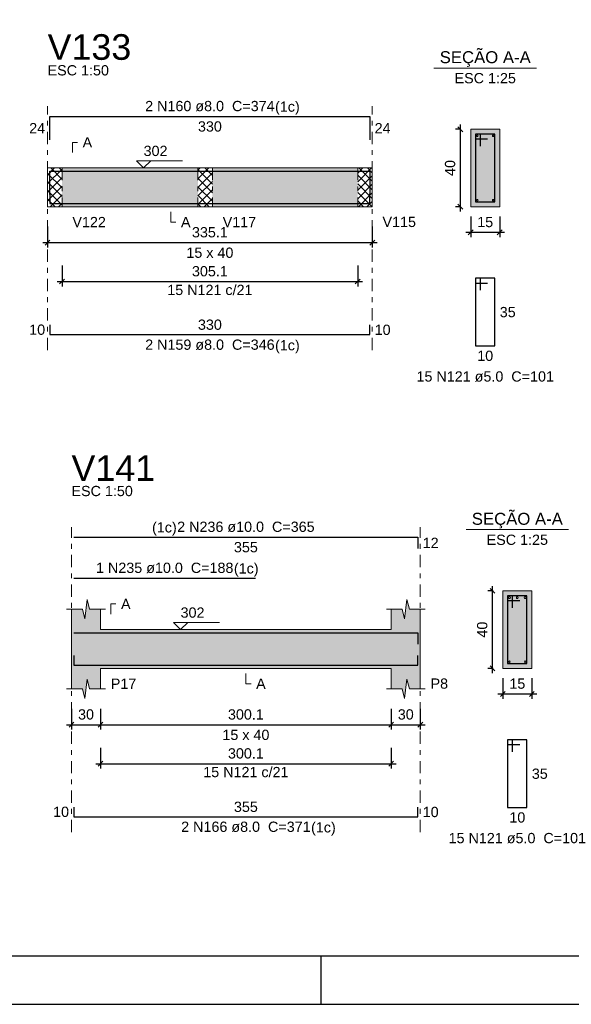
# Model space of a CAD drawing. Header units: millimetres. Extents: x 0 to 119, y 0 to 84.
# Tile 2 of 34: x 15 to 26, y 0 to 20. Entities that reach past the tile are written whole.
import ezdxf

# ---------------------------------------------------------------- set-up
doc = ezdxf.new("R2010")
doc.units = ezdxf.units.MM
doc.header["$MEASUREMENT"] = 0
doc.linetypes.add('DASHDOT', pattern=[2.54, 1.27, -0.635, 0, -0.635])
doc.linetypes.add('NULL', pattern=[0])
doc.layers.get('0').update_dxf_attribs({"lineweight": 18})
for name, color, linetype, lineweight in [('Descrição da armadura', 7, 'Continuous', 0), ('DT-Barras na forma', 2, 'Continuous', 30), ('DT-Barras no corte', 5, 'Continuous', 5), ('DT-Barras rebatidas', 2, 'Continuous', 30), ('DT-Cotas', 9, 'Continuous', 5), ('DT-Forma', 5, 'Continuous', 5), ('DT-Hachura forma vigas', 254, 'Continuous', 5), ('DT-Hachura intersecção vigas', 9, 'Continuous', 5), ('DT-Hachura seção vigas', 254, 'Continuous', 5), ('DT-Pontilhado', 9, 'DASHDOT', 5), ('DT-Textos', 7, 'Continuous', 5), ('DT-Título', 3, 'Continuous', 20), ('Textos armaduras', 7, 'Continuous', 0)]:
    doc.layers.add(name, color=color, linetype=linetype, lineweight=lineweight)
doc.layers.add('SEDUC_MARF', color=1, linetype='Continuous')
doc.layers.add('SEDUC_MARGG', color=7, linetype='Continuous')
doc.styles.add('Arial', font='txt')
doc.dimstyles.new('UM_25.000000', dxfattribs={"dimtxt": 0.18, "dimasz": 0.1, "dimexe": 0.1, "dimexo": 0.2, "dimgap": 0, "dimtad": 1, "dimtih": 1, "dimtoh": 1, "dimdec": 1, "dimlfac": 25, "dimzin": 0, "dimdsep": 46, "dimtxsty": 'Standard', "dimcen": 0.09, "dimdle": 0.1, "dimadec": 1, "dimazin": 2, "dimtfac": 1, "dimtdec": 4, "dimtofl": 0, "dimtmove": 0, "dimatfit": 3, "dimfxl": 1, "dimtolj": 1, "dimarcsym": 0})
doc.dimstyles.new('UM_50.000000', dxfattribs={"dimtxt": 0.18, "dimasz": 0.1, "dimexe": 0.1, "dimexo": 0.2, "dimgap": 0, "dimtad": 1, "dimtih": 1, "dimtoh": 1, "dimdec": 1, "dimlfac": 50, "dimzin": 0, "dimdsep": 46, "dimtxsty": 'Standard', "dimcen": 0.09, "dimdle": 0.1, "dimadec": 1, "dimazin": 2, "dimtfac": 1, "dimtdec": 4, "dimtofl": 0, "dimtmove": 0, "dimatfit": 3, "dimfxl": 1, "dimtolj": 1, "dimarcsym": 0})

# ---------------------------------------------------------------- blocks, each defined once
blk = doc.blocks.new('_Oblique')
at = {"color": 0, "linetype": 'ByBlock', "lineweight": -2}
blk.add_line((-0.5, -0.5), (0.5, 0.5), dxfattribs=at)
blk = doc.blocks.new('*D289')
at = {"layer": 'Defpoints', "color": 0}
for p in [(15.363, 16.264), (22.066, 16.264), (22.066, 15.735)]:
    blk.add_point(p, dxfattribs=at)
at = {"layer": 'DT-Cotas', "color": 0, "lineweight": -2}
for p, q in [((15.363, 16.064), (15.363, 15.635)), ((22.066, 16.064), (22.066, 15.635)), ((15.263, 15.735), (22.166, 15.735))]:
    blk.add_line(p, q, dxfattribs=at)
at = {"layer": 'DT-Cotas', "color": 0, "lineweight": -2, "xscale": 0.1, "yscale": 0.1, "zscale": 0.1, "rotation": 180}
blk.add_blockref('_Oblique', (15.363, 15.735), dxfattribs=at)
at = {"layer": 'DT-Cotas', "color": 0, "lineweight": -2, "xscale": 0.1, "yscale": 0.1, "zscale": 0.1}
blk.add_blockref('_Oblique', (22.066, 15.735), dxfattribs=at)
at = {"layer": 'DT-Cotas', "color": 7, "insert": (18.714, 15.947), "char_height": 0.2118, "attachment_point": 5, "rotation": 0.0057, "style": 'Arial'}
blk.add_mtext('\\A1;335.1', dxfattribs=at)
blk = doc.blocks.new('*D290')
at = {"layer": 'Defpoints', "color": 0}
for p in [(23.886, 18.076), (24.098, 18.076), (24.098, 16.476)]:
    blk.add_point(p, dxfattribs=at)
at = {"layer": 'DT-Cotas', "color": 0, "lineweight": -2}
for p, q in [((23.886, 16.376), (23.886, 18.176)), ((23.898, 18.076), (23.786, 18.076)), ((23.898, 16.476), (23.786, 16.476))]:
    blk.add_line(p, q, dxfattribs=at)
at = {"layer": 'DT-Cotas', "color": 0, "lineweight": -2, "xscale": 0.1, "yscale": 0.1, "zscale": 0.1}
for p, rotation in [((23.886, 18.076), 90), ((23.886, 16.476), 270)]:
    blk.add_blockref('_Oblique', p, dxfattribs=dict(at, rotation=rotation))
at = {"layer": 'DT-Cotas', "color": 7, "insert": (23.674, 17.276), "char_height": 0.2118, "attachment_point": 5, "rotation": 90, "style": 'Arial'}
blk.add_mtext('\\A1;40', dxfattribs=at)
blk = doc.blocks.new('*D291')
at = {"layer": 'Defpoints', "color": 0}
for p in [(24.098, 16.476), (24.698, 16.476), (24.698, 15.947)]:
    blk.add_point(p, dxfattribs=at)
at = {"layer": 'DT-Cotas', "color": 0, "lineweight": -2}
for p, q in [((24.098, 16.276), (24.098, 15.847)), ((24.698, 16.276), (24.698, 15.847)), ((23.998, 15.947), (24.798, 15.947))]:
    blk.add_line(p, q, dxfattribs=at)
at = {"layer": 'DT-Cotas', "color": 0, "lineweight": -2, "xscale": 0.1, "yscale": 0.1, "zscale": 0.1, "rotation": 180}
blk.add_blockref('_Oblique', (24.098, 15.947), dxfattribs=at)
at = {"layer": 'DT-Cotas', "color": 0, "lineweight": -2, "xscale": 0.1, "yscale": 0.1, "zscale": 0.1}
blk.add_blockref('_Oblique', (24.698, 15.947), dxfattribs=at)
at = {"layer": 'DT-Cotas', "color": 7, "insert": (24.398, 16.158), "char_height": 0.2118, "attachment_point": 5, "rotation": 0.0057, "style": 'Arial'}
blk.add_mtext('\\A1;15', dxfattribs=at)
blk = doc.blocks.new('*D292')
at = {"layer": 'Defpoints', "color": 0}
for p in [(15.663, 15.46), (21.766, 15.46), (21.766, 14.93)]:
    blk.add_point(p, dxfattribs=at)
at = {"layer": 'DT-Cotas', "color": 0, "lineweight": -2}
for p, q in [((15.663, 15.26), (15.663, 14.83)), ((21.766, 15.26), (21.766, 14.83)), ((15.563, 14.93), (21.866, 14.93))]:
    blk.add_line(p, q, dxfattribs=at)
at = {"layer": 'DT-Cotas', "color": 0, "lineweight": -2, "xscale": 0.1, "yscale": 0.1, "zscale": 0.1, "rotation": 180}
blk.add_blockref('_Oblique', (15.663, 14.93), dxfattribs=at)
at = {"layer": 'DT-Cotas', "color": 0, "lineweight": -2, "xscale": 0.1, "yscale": 0.1, "zscale": 0.1}
blk.add_blockref('_Oblique', (21.766, 14.93), dxfattribs=at)
at = {"layer": 'DT-Cotas', "color": 7, "insert": (18.714, 15.142), "char_height": 0.2118, "attachment_point": 5, "rotation": 0.0057, "style": 'Arial'}
blk.add_mtext('\\A1;305.1', dxfattribs=at)
blk = doc.blocks.new('*D333')
at = {"layer": 'Defpoints', "color": 0}
for p in [(15.857, 6.305), (16.457, 6.305), (16.457, 5.775)]:
    blk.add_point(p, dxfattribs=at)
at = {"layer": 'DT-Cotas', "color": 0, "lineweight": -2}
for p, q in [((15.857, 6.105), (15.857, 5.675)), ((16.457, 6.105), (16.457, 5.675)), ((15.757, 5.775), (16.557, 5.775))]:
    blk.add_line(p, q, dxfattribs=at)
at = {"layer": 'DT-Cotas', "color": 0, "lineweight": -2, "xscale": 0.1, "yscale": 0.1, "zscale": 0.1, "rotation": 180}
blk.add_blockref('_Oblique', (15.857, 5.775), dxfattribs=at)
at = {"layer": 'DT-Cotas', "color": 0, "lineweight": -2, "xscale": 0.1, "yscale": 0.1, "zscale": 0.1}
blk.add_blockref('_Oblique', (16.457, 5.775), dxfattribs=at)
at = {"layer": 'DT-Cotas', "color": 7, "insert": (16.157, 5.987), "char_height": 0.2118, "attachment_point": 5, "rotation": 0.0057, "style": 'Arial'}
blk.add_mtext('\\A1;30', dxfattribs=at)
blk = doc.blocks.new('*D334')
at = {"layer": 'Defpoints', "color": 0}
for p in [(16.457, 6.305), (22.458, 6.305), (22.458, 5.775)]:
    blk.add_point(p, dxfattribs=at)
at = {"layer": 'DT-Cotas', "color": 0, "lineweight": -2}
for p, q in [((16.457, 6.105), (16.457, 5.675)), ((22.458, 6.105), (22.458, 5.675)), ((16.357, 5.775), (22.558, 5.775))]:
    blk.add_line(p, q, dxfattribs=at)
at = {"layer": 'DT-Cotas', "color": 0, "lineweight": -2, "xscale": 0.1, "yscale": 0.1, "zscale": 0.1, "rotation": 180}
blk.add_blockref('_Oblique', (16.457, 5.775), dxfattribs=at)
at = {"layer": 'DT-Cotas', "color": 0, "lineweight": -2, "xscale": 0.1, "yscale": 0.1, "zscale": 0.1}
blk.add_blockref('_Oblique', (22.458, 5.775), dxfattribs=at)
at = {"layer": 'DT-Cotas', "color": 7, "insert": (19.457, 5.987), "char_height": 0.2118, "attachment_point": 5, "style": 'Arial'}
blk.add_mtext('\\A1;300.1', dxfattribs=at)
blk = doc.blocks.new('*D335')
at = {"layer": 'Defpoints', "color": 0}
for p in [(22.458, 6.305), (23.058, 6.305), (23.058, 5.775)]:
    blk.add_point(p, dxfattribs=at)
at = {"layer": 'DT-Cotas', "color": 0, "lineweight": -2}
for p, q in [((22.458, 6.105), (22.458, 5.675)), ((23.058, 6.105), (23.058, 5.675)), ((22.358, 5.775), (23.158, 5.775))]:
    blk.add_line(p, q, dxfattribs=at)
at = {"layer": 'DT-Cotas', "color": 0, "lineweight": -2, "xscale": 0.1, "yscale": 0.1, "zscale": 0.1, "rotation": 180}
blk.add_blockref('_Oblique', (22.458, 5.775), dxfattribs=at)
at = {"layer": 'DT-Cotas', "color": 0, "lineweight": -2, "xscale": 0.1, "yscale": 0.1, "zscale": 0.1}
blk.add_blockref('_Oblique', (23.058, 5.775), dxfattribs=at)
at = {"layer": 'DT-Cotas', "color": 7, "insert": (22.758, 5.987), "char_height": 0.2118, "attachment_point": 5, "rotation": 0.0057, "style": 'Arial'}
blk.add_mtext('\\A1;30', dxfattribs=at)
blk = doc.blocks.new('*D336')
at = {"layer": 'Defpoints', "color": 0}
for p in [(24.549, 8.54), (24.761, 8.54), (24.761, 6.94)]:
    blk.add_point(p, dxfattribs=at)
at = {"layer": 'DT-Cotas', "color": 0, "lineweight": -2}
for p, q in [((24.549, 6.84), (24.549, 8.64)), ((24.561, 8.54), (24.449, 8.54)), ((24.561, 6.94), (24.449, 6.94))]:
    blk.add_line(p, q, dxfattribs=at)
at = {"layer": 'DT-Cotas', "color": 0, "lineweight": -2, "xscale": 0.1, "yscale": 0.1, "zscale": 0.1}
for p, rotation in [((24.549, 8.54), 90), ((24.549, 6.94), 270)]:
    blk.add_blockref('_Oblique', p, dxfattribs=dict(at, rotation=rotation))
at = {"layer": 'DT-Cotas', "color": 7, "insert": (24.337, 7.74), "char_height": 0.2118, "attachment_point": 5, "rotation": 90, "style": 'Arial'}
blk.add_mtext('\\A1;40', dxfattribs=at)
blk = doc.blocks.new('*D337')
at = {"layer": 'Defpoints', "color": 0}
for p in [(24.761, 6.94), (25.361, 6.94), (25.361, 6.411)]:
    blk.add_point(p, dxfattribs=at)
at = {"layer": 'DT-Cotas', "color": 0, "lineweight": -2}
for p, q in [((24.761, 6.74), (24.761, 6.311)), ((25.361, 6.74), (25.361, 6.311)), ((24.661, 6.411), (25.461, 6.411))]:
    blk.add_line(p, q, dxfattribs=at)
at = {"layer": 'DT-Cotas', "color": 0, "lineweight": -2, "xscale": 0.1, "yscale": 0.1, "zscale": 0.1, "rotation": 180}
blk.add_blockref('_Oblique', (24.761, 6.411), dxfattribs=at)
at = {"layer": 'DT-Cotas', "color": 0, "lineweight": -2, "xscale": 0.1, "yscale": 0.1, "zscale": 0.1}
blk.add_blockref('_Oblique', (25.361, 6.411), dxfattribs=at)
at = {"layer": 'DT-Cotas', "color": 7, "insert": (25.061, 6.623), "char_height": 0.2118, "attachment_point": 5, "style": 'Arial'}
blk.add_mtext('\\A1;15', dxfattribs=at)
blk = doc.blocks.new('*D338')
at = {"layer": 'Defpoints', "color": 0}
for p in [(16.457, 5.5), (22.458, 5.5), (22.458, 4.97)]:
    blk.add_point(p, dxfattribs=at)
at = {"layer": 'DT-Cotas', "color": 0, "lineweight": -2}
for p, q in [((16.457, 5.3), (16.457, 4.87)), ((22.458, 5.3), (22.458, 4.87)), ((16.357, 4.97), (22.558, 4.97))]:
    blk.add_line(p, q, dxfattribs=at)
at = {"layer": 'DT-Cotas', "color": 0, "lineweight": -2, "xscale": 0.1, "yscale": 0.1, "zscale": 0.1, "rotation": 180}
blk.add_blockref('_Oblique', (16.457, 4.97), dxfattribs=at)
at = {"layer": 'DT-Cotas', "color": 0, "lineweight": -2, "xscale": 0.1, "yscale": 0.1, "zscale": 0.1}
blk.add_blockref('_Oblique', (22.458, 4.97), dxfattribs=at)
at = {"layer": 'DT-Cotas', "color": 7, "insert": (19.457, 5.182), "char_height": 0.2118, "attachment_point": 5, "style": 'Arial'}
blk.add_mtext('\\A1;300.1', dxfattribs=at)

msp = doc.modelspace()

# ---------------------------------------------------------------- hatches: boundary and pattern name
at = {"layer": 'DT-Hachura forma vigas', "linetype": 'Continuous'}
for points in [[(15.6633, 16.4762), (18.4667, 16.4762), (18.4667, 17.2762), (15.6633, 17.2762), (15.6633, 16.4762)], [(18.7667, 16.4762), (21.7655, 16.4762), (21.7655, 17.2762), (18.7667, 17.2762), (18.7667, 16.4762)], [(23.0581, 6.5166), (23.0581, 6.9402), (23.0581, 7.7402), (23.0581, 8.1638), (22.8331, 8.1638), (22.7831, 8.3638), (22.7331, 7.9638), (22.6831, 8.1638), (22.4581, 8.1638), (22.4581, 7.7402), (16.4567, 7.7402), (16.4567, 8.1638), (16.2317, 8.1638), (16.1817, 8.3638), (16.1317, 7.9638), (16.0817, 8.1638), (15.8567, 8.1638), (15.8567, 7.7402), (15.8567, 6.9402), (15.8567, 6.5166), (16.0817, 6.5166), (16.1317, 6.3166), (16.1817, 6.7166), (16.2317, 6.5166), (16.4567, 6.5166), (16.4567, 6.9402), (22.4581, 6.9402), (22.4581, 6.5166), (22.6831, 6.5166), (22.7331, 6.3166), (22.7831, 6.7166), (22.8331, 6.5166), (23.0581, 6.5166)]]:
    msp.add_hatch(color=254, dxfattribs=at).paths.add_polyline_path(points)
at = {"layer": 'DT-Hachura intersecção vigas', "linetype": 'Continuous'}
h = msp.add_hatch(dxfattribs=at)
h.set_pattern_fill('ANSI37', color=9, style=0)
h.paths.add_polyline_path([(15.3633, 16.4762), (15.6633, 16.4762), (15.6633, 17.2762), (15.3633, 17.2762), (15.3633, 16.4762)])
h = msp.add_hatch(dxfattribs=at)
h.set_pattern_fill('ANSI37', color=9, style=0)
h.paths.add_polyline_path([(18.4667, 16.4762), (18.7667, 16.4762), (18.7667, 17.2762), (18.4667, 17.2762), (18.4667, 16.4762)])
h = msp.add_hatch(dxfattribs=at)
h.set_pattern_fill('ANSI37', color=9, style=0)
h.paths.add_polyline_path([(21.7655, 16.4762), (22.0655, 16.4762), (22.0655, 17.2762), (21.7655, 17.2762), (21.7655, 16.4762)])
at = {"layer": 'DT-Hachura seção vigas', "linetype": 'Continuous'}
for points in [[(24.0981, 16.4762), (24.0981, 16.4762), (24.6981, 16.4762), (24.6981, 18.0762), (24.0981, 18.0762), (24.0981, 16.4762)], [(24.7607, 6.9402), (24.7607, 6.9402), (25.3607, 6.9402), (25.3607, 8.5402), (24.7607, 8.5402), (24.7607, 6.9402)]]:
    msp.add_hatch(color=254, dxfattribs=at).paths.add_polyline_path(points)

# ---------------------------------------------------------------- linework, layer by layer
at = {"layer": 'DT-Barras na forma'}
for p, q in [((24.2981, 17.9762), (24.1981, 17.9762)), ((24.1981, 17.9762), (24.1981, 16.5762)), ((24.5981, 17.9762), (24.1981, 17.9762)), ((24.1981, 17.9762), (24.1981, 17.8762)), ((24.2981, 17.7262), (24.2981, 17.9762)), ((24.5981, 16.5762), (24.5981, 17.9762)), ((24.1981, 17.8762), (24.4481, 17.8762)), ((24.1981, 16.5762), (24.5981, 16.5762)), ((24.9607, 8.4402), (24.8607, 8.4402)), ((24.8607, 8.4402), (24.8607, 7.0402)), ((25.2607, 8.4402), (24.8607, 8.4402)), ((24.8607, 8.4402), (24.8607, 8.3402)), ((24.8607, 8.3402), (25.1108, 8.3402)), ((24.9607, 8.1902), (24.9607, 8.4402)), ((25.2607, 7.0402), (25.2607, 8.4402)), ((24.8607, 7.0402), (25.2607, 7.0402))]:
    msp.add_line(p, q, dxfattribs=at)
for points in [[(15.4133, 16.7303), (15.4133, 17.2082), (22.0155, 17.2082), (22.0155, 16.7303)], [(15.4133, 16.7442), (15.4133, 16.5442), (22.0155, 16.5442), (22.0155, 16.7442)], [(15.9067, 7.6702), (19.6567, 7.6702)], [(15.9067, 7.6702), (23.0081, 7.6702), (23.0081, 7.4402)], [(15.9067, 7.2082), (15.9067, 7.0082), (23.0081, 7.0082), (23.0081, 7.2082)]]:
    msp.add_lwpolyline(points, dxfattribs=at)
at = {"layer": 'DT-Barras no corte'}
for centre, radius in [((24.2341, 17.9402), 0.016), ((24.5621, 17.9402), 0.016), ((24.2341, 16.6122), 0.016), ((24.5621, 16.6122), 0.016), ((24.9007, 8.4002), 0.02), ((25.0607, 8.4002), 0.02), ((25.2207, 8.4002), 0.02), ((24.8967, 7.0762), 0.016), ((25.2247, 7.0762), 0.016)]:
    msp.add_circle(centre, radius, dxfattribs=at)
at = {"layer": 'DT-Barras rebatidas'}
for points in [[(15.4133, 17.8599), (15.4133, 18.3378), (22.0155, 18.3378), (22.0155, 17.8599)], [(24.2981, 14.7495), (24.2981, 14.9995), (24.1981, 14.9995), (24.1981, 13.5995), (24.5981, 13.5995), (24.5981, 14.9995), (24.1981, 14.9995), (24.1981, 14.8995), (24.4481, 14.8995)], [(15.4133, 14.0331), (15.4133, 13.8331), (22.0155, 13.8331), (22.0155, 14.0331)], [(15.9067, 9.647), (23.0081, 9.647), (23.0081, 9.417)], [(15.9067, 8.7998), (19.6567, 8.7998)], [(24.9607, 5.2135), (24.9607, 5.4635), (24.8607, 5.4635), (24.8607, 4.0635), (25.2607, 4.0635), (25.2607, 5.4635), (24.8607, 5.4635), (24.8607, 5.3635), (25.1108, 5.3635)], [(15.9067, 4.0736), (15.9067, 3.8736), (23.0081, 3.8736), (23.0081, 4.0736)]]:
    msp.add_lwpolyline(points, dxfattribs=at)
at = {"layer": 'DT-Forma'}
for p, q in [((24.6981, 18.0762), (24.0981, 18.0762)), ((24.0981, 18.0762), (24.0981, 16.4762)), ((24.6981, 16.4762), (24.6981, 18.0762)), ((15.3633, 17.2762), (15.6633, 17.2762)), ((15.6633, 17.2762), (18.4667, 17.2762)), ((18.4667, 17.2762), (18.7667, 17.2762)), ((18.7667, 17.2762), (21.7655, 17.2762)), ((21.7655, 17.2762), (22.0655, 17.2762)), ((15.3633, 16.4762), (15.6633, 16.4762)), ((15.6633, 16.4762), (18.4667, 16.4762)), ((18.4667, 16.4762), (18.7667, 16.4762)), ((18.7667, 16.4762), (21.7655, 16.4762)), ((21.7655, 16.4762), (22.0655, 16.4762)), ((24.0981, 16.4762), (24.6981, 16.4762)), ((16.1317, 7.9638), (16.1817, 8.3638)), ((16.1817, 8.3638), (16.2317, 8.1638)), ((22.7331, 7.9638), (22.7831, 8.3638)), ((22.7831, 8.3638), (22.8331, 8.1638)), ((25.3607, 8.5402), (24.7607, 8.5402)), ((24.7607, 8.5402), (24.7607, 6.9402)), ((25.3607, 6.9402), (25.3607, 8.5402)), ((15.7567, 8.1638), (16.0817, 8.1638)), ((15.8567, 7.7402), (15.8567, 8.1638)), ((16.0817, 8.1638), (16.1317, 7.9638)), ((16.2317, 8.1638), (16.5567, 8.1638)), ((16.4567, 8.1638), (16.4567, 7.7402)), ((22.3581, 8.1638), (22.6831, 8.1638)), ((22.4581, 7.7402), (22.4581, 8.1638)), ((22.6831, 8.1638), (22.7331, 7.9638)), ((22.8331, 8.1638), (23.1581, 8.1638)), ((23.0581, 8.1638), (23.0581, 7.7402)), ((16.4567, 7.7402), (22.4581, 7.7402)), ((15.8567, 6.9402), (15.8567, 6.5166)), ((16.4567, 6.5166), (16.4567, 6.9402)), ((16.4567, 6.9402), (22.4581, 6.9402)), ((22.4581, 6.9402), (22.4581, 6.5166)), ((23.0581, 6.5166), (23.0581, 6.9402)), ((24.7607, 6.9402), (25.3607, 6.9402)), ((16.1317, 6.3166), (16.1817, 6.7166)), ((16.1817, 6.7166), (16.2317, 6.5166)), ((22.7331, 6.3166), (22.7831, 6.7166)), ((22.7831, 6.7166), (22.8331, 6.5166)), ((15.7567, 6.5166), (16.0817, 6.5166)), ((16.0817, 6.5166), (16.1317, 6.3166)), ((16.2317, 6.5166), (16.5567, 6.5166)), ((22.3581, 6.5166), (22.6831, 6.5166)), ((22.6831, 6.5166), (22.7331, 6.3166)), ((22.8331, 6.5166), (23.1581, 6.5166))]:
    msp.add_line(p, q, dxfattribs=at)
at = {"layer": 'DT-Forma', "linetype": 'Continuous'}
for p, q in [((15.3633, 16.4762), (15.3633, 17.2762)), ((22.0655, 17.2762), (22.0655, 16.4762)), ((15.8567, 6.9402), (15.8567, 7.7402)), ((23.0581, 7.7402), (23.0581, 6.9402))]:
    msp.add_line(p, q, dxfattribs=at)
at = {"layer": 'DT-Pontilhado', "ltscale": 0.2}
for p, q in [((15.3633, 13.5154), (15.3633, 18.5496)), ((22.0655, 13.5154), (22.0655, 18.5496)), ((15.6633, 17.2762), (15.6633, 16.4762)), ((18.4667, 17.2762), (18.4667, 16.4762)), ((18.7667, 17.2762), (18.7667, 16.4762)), ((21.7655, 17.2762), (21.7655, 16.4762)), ((15.8567, 3.5559), (15.8567, 9.8588)), ((23.0581, 3.5559), (23.0581, 9.8588))]:
    msp.add_line(p, q, dxfattribs=at)
at = {"layer": 'DT-Textos'}
for p, q in [((23.3391, 19.3411), (25.4571, 19.3411)), ((24.0017, 9.8051), (26.1197, 9.8051))]:
    msp.add_line(p, q, dxfattribs=at)
for points in [[(15.8751, 17.5939), (15.8751, 17.8057), (15.981, 17.8057)], [(17.494, 17.4244), (17.3457, 17.2762), (17.1975, 17.4244), (18.1506, 17.4244)], [(17.906, 16.3703), (17.906, 16.1585), (18.0119, 16.1585)], [(16.6685, 8.0579), (16.6685, 8.2697), (16.7744, 8.2697)], [(18.2572, 7.8885), (18.1089, 7.7402), (17.9606, 7.8885), (18.9137, 7.8885)], [(19.4574, 6.8343), (19.4574, 6.6225), (19.5633, 6.6225)]]:
    msp.add_lwpolyline(points, dxfattribs=at)
at = {"layer": 'SEDUC_MARF'}
msp.add_line((21.0015, 1), (21.0015, 0), dxfattribs=at)
msp.add_lwpolyline([(118.9, 84.1), (0, 84.1), (0, 0), (118.9, 0)], close=True, dxfattribs=at)
at = {"layer": 'SEDUC_MARGG'}
msp.add_lwpolyline([(2.5, 1), (117.9, 1), (117.9, 83.1), (2.5, 83.1), (2.5, 1)], dxfattribs=at)

# ---------------------------------------------------------------- texts
at = {"layer": 'Descrição da armadura', "linetype": 'NULL', "char_height": 0.2118, "attachment_point": 8, "line_spacing_factor": 0.9, "style": 'Arial'}
for s, insert, width in [('2 N160 ø8.0  C=374', (18.7145, 18.444), 5.239541), ('15 N121 c/21', (18.7144, 14.6483), 3.450264), ('2 N159 ø8.0  C=346', (18.7145, 13.515), 5.239541), ('15 N121 ø5.0  C=101', (24.3985, 12.858), 5.562109), ('2 N236 ø10.0  C=365', (19.4579, 9.7533), 5.562109), ('1 N235 ø10.0  C=188', (17.7819, 8.9053), 5.562109), ('15 N121 c/21', (19.4574, 4.6888), 3.450264), ('2 N166 ø8.0  C=371', (19.4579, 3.5563), 5.239541), ('15 N121 ø5.0  C=101', (25.0609, 3.3223), 5.562109)]:
    msp.add_mtext(s, dxfattribs=dict(at, insert=insert, width=width))
at = {"layer": 'DT-Textos', "linetype": 'NULL', "line_spacing_factor": 0.798, "style": 'Arial'}
for s, insert, char_height, width, attachment_point in [('SEÇÃO A-A', (24.3985, 19.3652), 0.2471, 3.812061, 8), ('ESC 1:50', (15.3635, 19.185), 0.2118, 2.482559, 7), ('ESC 1:25', (24.3985, 19.023), 0.2118, 2.482559, 8), ('(1c)', (20.0595, 18.3742), 0.2118, 0.998857, 7), ('A', (16.0865, 17.7), 0.2118, 0.386855, 7), ('302', (17.3455, 17.52), 0.2118, 0.967705, 7), ('V122', (15.8755, 16.053), 0.2118, 1.354561, 7), ('A', (18.1175, 16.053), 0.2118, 0.386855, 7), ('V117', (18.9785, 16.053), 0.2118, 1.354561, 7), ('V115', (22.2775, 16.053), 0.2118, 1.354561, 7), ('15 x 40', (18.7145, 15.417), 0.2118, 1.902559, 8), ('(1c)', (20.0595, 13.4452), 0.2118, 0.998857, 7), ('ESC 1:50', (15.8569, 10.4943), 0.2118, 2.482559, 7), ('SEÇÃO A-A', (25.0609, 9.8294), 0.2471, 3.812061, 8), ('(1c)', (18.0299, 9.6834), 0.2118, 0.998857, 9), ('ESC 1:25', (25.0609, 9.4873), 0.2118, 2.482559, 8), ('(1c)', (19.2099, 8.8354), 0.2118, 0.998857, 7), ('A', (16.8799, 8.1643), 0.2118, 0.386855, 7), ('302', (18.1089, 7.9833), 0.2118, 0.967705, 7), ('P17', (16.6689, 6.5163), 0.2118, 1.031992, 7), ('A', (19.6689, 6.5163), 0.2118, 0.386855, 7), ('P8', (23.2699, 6.5163), 0.2118, 0.709424, 7), ('15 x 40', (19.4579, 5.4573), 0.2118, 1.902559, 8), ('(1c)', (20.8029, 3.4864), 0.2118, 0.998857, 7)]:
    msp.add_mtext(s, dxfattribs=dict(at, insert=insert, char_height=char_height, width=width, attachment_point=attachment_point))
at = {"layer": 'DT-Título', "linetype": 'NULL', "char_height": 0.5295, "width": 3.456465, "attachment_point": 7, "line_spacing_factor": 0.798, "style": 'Arial'}
for s, insert in [('V133', (15.3635, 19.5029)), ('V141', (15.8569, 10.8121))]:
    msp.add_mtext(s, dxfattribs=dict(at, insert=insert))
at = {"layer": 'Textos armaduras', "linetype": 'NULL', "char_height": 0.2118, "line_spacing_factor": 0.9, "style": 'Arial'}
for s, insert, width, attachment_point in [('24', (15.3133, 17.9929), 1.045137, 9), ('330', (18.7144, 18.2405), 1.367705, 2), ('24', (22.1155, 18.2047), 1.045137, 1), ('35', (24.6981, 14.4054), 1.045137, 1), ('10', (15.3133, 13.8272), 1.045137, 9), ('330', (18.7144, 13.9304), 1.367705, 8), ('10', (22.1155, 14.039), 1.045137, 1), ('10', (24.3981, 13.5022), 1.045137, 2), ('12', (23.1081, 9.6379), 1.045137, 1), ('355', (19.4574, 9.5497), 1.367705, 2), ('35', (25.3607, 4.8694), 1.045137, 1), ('10', (15.8067, 3.8677), 1.045137, 9), ('355', (19.4574, 3.9709), 1.367705, 8), ('10', (23.1081, 4.0795), 1.045137, 1), ('10', (25.0607, 3.9662), 1.045137, 2)]:
    msp.add_mtext(s, dxfattribs=dict(at, insert=insert, width=width, attachment_point=attachment_point))

# ---------------------------------------------------------------- dimensions: what is measured, and where the dimension line sits
at = {"layer": 'DT-Cotas'}
for base, p1, p2, picture, middle in [((23.8863, 18.0762), (24.0981, 16.4762), (24.0981, 18.0762), '*D290', (23.6745, 17.2762)), ((24.5489, 8.5402), (24.7607, 6.9402), (24.7607, 8.5402), '*D336', (24.3371, 7.7402))]:
    dim = msp.add_linear_dim(base=base, p1=p1, p2=p2, angle=90, dimstyle='UM_25.000000', override={"dimtxt": 0.2118, "dimasz": 0.1, "dimexe": 0.1, "dimexo": 0.2, "dimtad": 1, "dimtih": 0, "dimtoh": 0, "dimdec": 1, "dimlfac": 25, "dimzin": 8, "dimtxsty": 'Arial', "dimblk": 'Oblique', "dimblk1": 'Oblique', "dimblk2": 'Oblique', "dimsah": 1, "dimdle": 0.1, "dimse1": 0, "dimse2": 0, "dimclrt": 7, "dimadec": 1, "dimazin": 3, "dimtmove": 2, "dimldrblk": 'Oblique'}, dxfattribs=at)
    dim.commit()
    dim.dimension.update_dxf_attribs({"geometry": picture, "text_midpoint": middle, "dimtype": 160, "text_rotation": 90})
for base, p1, p2, dimstyle, override, picture, middle in [((24.6981, 15.9467), (24.0981, 16.4762), (24.6981, 16.4762), 'UM_25.000000', {"dimtxt": 0.2118, "dimasz": 0.1, "dimexe": 0.1, "dimexo": 0.2, "dimtad": 1, "dimtih": 0, "dimtoh": 0, "dimdec": 1, "dimlfac": 25, "dimzin": 8, "dimtxsty": 'Arial', "dimblk": 'Oblique', "dimblk1": 'Oblique', "dimblk2": 'Oblique', "dimsah": 1, "dimdle": 0.1, "dimse1": 0, "dimse2": 0, "dimclrt": 7, "dimadec": 1, "dimazin": 3, "dimtmove": 2, "dimldrblk": 'Oblique'}, '*D291', (24.3981, 16.1585)), ((22.0655, 15.7349), (15.3633, 16.2644), (22.0655, 16.2644), 'UM_50.000000', {"dimtxt": 0.2118, "dimasz": 0.1, "dimexe": 0.1, "dimexo": 0.2, "dimtad": 1, "dimtih": 0, "dimtoh": 0, "dimdec": 1, "dimlfac": 50, "dimzin": 8, "dimtxsty": 'Arial', "dimblk": 'Oblique', "dimblk1": 'Oblique', "dimblk2": 'Oblique', "dimsah": 1, "dimdle": 0.1, "dimse1": 0, "dimse2": 0, "dimclrt": 7, "dimadec": 1, "dimazin": 3, "dimtmove": 2, "dimldrblk": 'Oblique'}, '*D289', (18.7144, 15.9467)), ((21.7655, 14.93), (15.6633, 15.4595), (21.7655, 15.4595), 'UM_50.000000', {"dimtxt": 0.2118, "dimasz": 0.1, "dimexe": 0.1, "dimexo": 0.2, "dimtad": 1, "dimtih": 0, "dimtoh": 0, "dimdec": 1, "dimlfac": 50, "dimzin": 8, "dimtxsty": 'Arial', "dimblk": 'Oblique', "dimblk1": 'Oblique', "dimblk2": 'Oblique', "dimsah": 1, "dimdle": 0.1, "dimse1": 0, "dimse2": 0, "dimclrt": 7, "dimadec": 1, "dimazin": 3, "dimtmove": 2, "dimldrblk": 'Oblique'}, '*D292', (18.7144, 15.1418)), ((16.4567, 5.7753), (15.8567, 6.3048), (16.4567, 6.3048), 'UM_50.000000', {"dimtxt": 0.2118, "dimasz": 0.1, "dimexe": 0.1, "dimexo": 0.2, "dimtad": 1, "dimtih": 0, "dimtoh": 0, "dimdec": 1, "dimlfac": 50, "dimzin": 8, "dimtxsty": 'Arial', "dimblk": 'Oblique', "dimblk1": 'Oblique', "dimblk2": 'Oblique', "dimsah": 1, "dimdle": 0.1, "dimse1": 0, "dimse2": 0, "dimclrt": 7, "dimadec": 1, "dimazin": 3, "dimtmove": 2, "dimldrblk": 'Oblique'}, '*D333', (16.1567, 5.9871)), ((23.0581, 5.7753), (22.4581, 6.3048), (23.0581, 6.3048), 'UM_50.000000', {"dimtxt": 0.2118, "dimasz": 0.1, "dimexe": 0.1, "dimexo": 0.2, "dimtad": 1, "dimtih": 0, "dimtoh": 0, "dimdec": 1, "dimlfac": 50, "dimzin": 8, "dimtxsty": 'Arial', "dimblk": 'Oblique', "dimblk1": 'Oblique', "dimblk2": 'Oblique', "dimsah": 1, "dimdle": 0.1, "dimse1": 0, "dimse2": 0, "dimclrt": 7, "dimadec": 1, "dimazin": 3, "dimtmove": 2, "dimldrblk": 'Oblique'}, '*D335', (22.7581, 5.9871))]:
    dim = msp.add_linear_dim(base=base, p1=p1, p2=p2, dimstyle=dimstyle, override=override, dxfattribs=at)
    dim.commit()
    dim.dimension.update_dxf_attribs({"geometry": picture, "text_midpoint": middle, "dimtype": 160, "text_rotation": 0.00573})
for base, p1, p2, dimstyle, override, picture, middle in [((25.3607, 6.4107), (24.7607, 6.9402), (25.3607, 6.9402), 'UM_25.000000', {"dimtxt": 0.2118, "dimasz": 0.1, "dimexe": 0.1, "dimexo": 0.2, "dimtad": 1, "dimtih": 0, "dimtoh": 0, "dimdec": 1, "dimlfac": 25, "dimzin": 8, "dimtxsty": 'Arial', "dimblk": 'Oblique', "dimblk1": 'Oblique', "dimblk2": 'Oblique', "dimsah": 1, "dimdle": 0.1, "dimse1": 0, "dimse2": 0, "dimclrt": 7, "dimadec": 1, "dimazin": 3, "dimtmove": 2, "dimldrblk": 'Oblique'}, '*D337', (25.0607, 6.6225)), ((22.4581, 5.7753), (16.4567, 6.3048), (22.4581, 6.3048), 'UM_50.000000', {"dimtxt": 0.2118, "dimasz": 0.1, "dimexe": 0.1, "dimexo": 0.2, "dimtad": 1, "dimtih": 0, "dimtoh": 0, "dimdec": 1, "dimlfac": 50, "dimzin": 8, "dimtxsty": 'Arial', "dimblk": 'Oblique', "dimblk1": 'Oblique', "dimblk2": 'Oblique', "dimsah": 1, "dimdle": 0.1, "dimse1": 0, "dimse2": 0, "dimclrt": 7, "dimadec": 1, "dimazin": 3, "dimtmove": 2, "dimldrblk": 'Oblique'}, '*D334', (19.4574, 5.9871)), ((22.4581, 4.9705), (16.4567, 5.5), (22.4581, 5.5), 'UM_50.000000', {"dimtxt": 0.2118, "dimasz": 0.1, "dimexe": 0.1, "dimexo": 0.2, "dimtad": 1, "dimtih": 0, "dimtoh": 0, "dimdec": 1, "dimlfac": 50, "dimzin": 8, "dimtxsty": 'Arial', "dimblk": 'Oblique', "dimblk1": 'Oblique', "dimblk2": 'Oblique', "dimsah": 1, "dimdle": 0.1, "dimse1": 0, "dimse2": 0, "dimclrt": 7, "dimadec": 1, "dimazin": 3, "dimtmove": 2, "dimldrblk": 'Oblique'}, '*D338', (19.4574, 5.1823))]:
    dim = msp.add_linear_dim(base=base, p1=p1, p2=p2, dimstyle=dimstyle, override=override, dxfattribs=at)
    dim.commit()
    dim.dimension.update_dxf_attribs({"geometry": picture, "text_midpoint": middle, "dimtype": 160})

doc.saveas('drawing.dxf')
